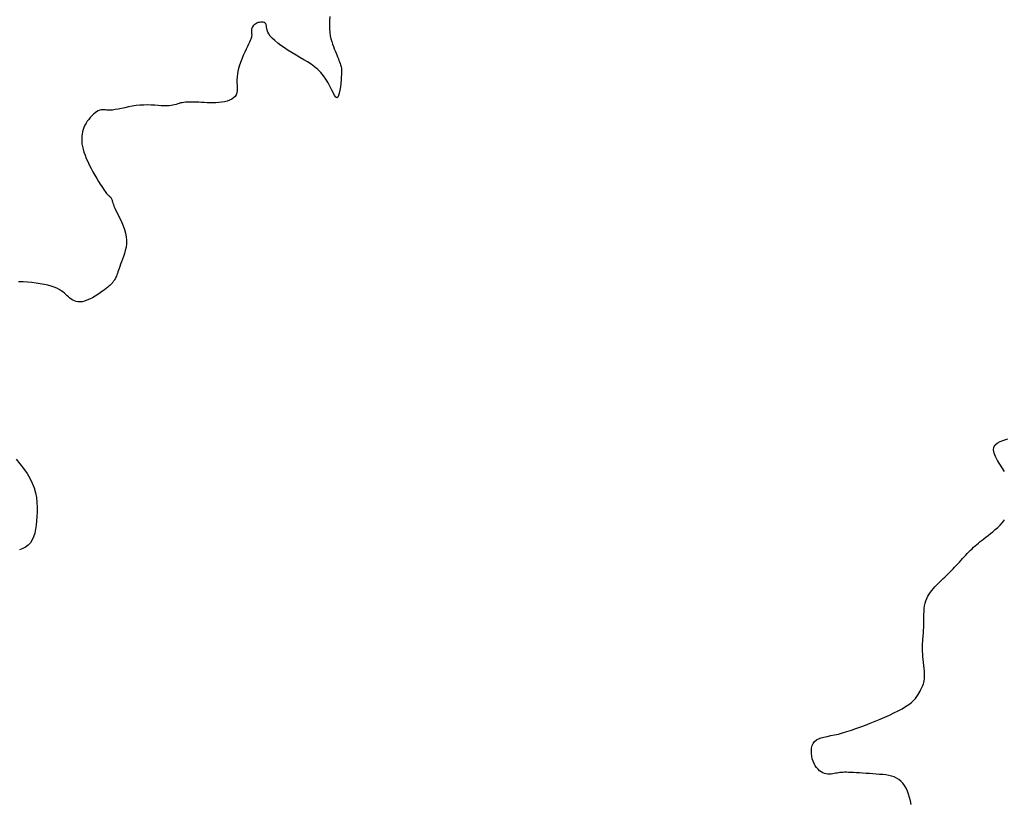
# Model space of a CAD drawing. Header units: millimetres. Extents: x 32690613 to 32693367, y 5343692 to 5344708.
# Tile 78 of 256: x 32692433 to 32692458, y 5343754 to 5343774. Entities that reach past the tile are written whole.
import ezdxf

# ---------------------------------------------------------------- set-up
doc = ezdxf.new("R2010")
doc.units = ezdxf.units.MM
doc.header["$LTSCALE"] = 20
doc.layers.add('02-DGM_HL_493.00', color=102, linetype='Continuous')
doc.layers.add('02-DGM_HL_493.50', color=112, linetype='Continuous')

msp = doc.modelspace()

# ---------------------------------------------------------------- linework, layer by layer
at = {"layer": '02-DGM_HL_493.00', "elevation": 493, "flags": 128}
for points in [[(32692457.902, 5343762.253), (32692457.843, 5343762.342), (32692457.784, 5343762.437), (32692457.728, 5343762.533), (32692457.681, 5343762.627), (32692457.647, 5343762.716), (32692457.631, 5343762.798), (32692457.637, 5343762.868), (32692457.668, 5343762.924), (32692457.722, 5343762.97), (32692457.796, 5343763.009), (32692457.887, 5343763.044), (32692457.991, 5343763.08)], [(32692455.539, 5343753.81), (32692455.522, 5343753.902), (32692455.5, 5343753.99), (32692455.475, 5343754.074), (32692455.445, 5343754.152), (32692455.411, 5343754.225), (32692455.372, 5343754.291), (32692455.329, 5343754.35), (32692455.282, 5343754.402), (32692455.229, 5343754.445), (32692455.171, 5343754.481), (32692455.109, 5343754.509), (32692455.042, 5343754.53), (32692454.972, 5343754.547), (32692454.897, 5343754.559), (32692454.819, 5343754.568), (32692454.739, 5343754.575), (32692454.655, 5343754.581), (32692454.57, 5343754.587), (32692454.483, 5343754.594), (32692454.396, 5343754.6), (32692454.311, 5343754.605), (32692454.229, 5343754.611), (32692454.151, 5343754.616), (32692454.078, 5343754.62), (32692454.012, 5343754.623), (32692453.953, 5343754.625), (32692453.9, 5343754.626), (32692453.854, 5343754.626), (32692453.812, 5343754.625), (32692453.773, 5343754.623), (32692453.736, 5343754.62), (32692453.7, 5343754.615), (32692453.665, 5343754.609), (32692453.628, 5343754.602), (32692453.59, 5343754.595), (32692453.551, 5343754.588), (32692453.511, 5343754.582), (32692453.47, 5343754.58), (32692453.429, 5343754.581), (32692453.387, 5343754.586), (32692453.345, 5343754.597), (32692453.303, 5343754.614), (32692453.261, 5343754.638), (32692453.22, 5343754.667), (32692453.181, 5343754.703), (32692453.145, 5343754.745), (32692453.111, 5343754.793), (32692453.081, 5343754.846), (32692453.055, 5343754.905), (32692453.035, 5343754.969), (32692453.02, 5343755.037), (32692453.011, 5343755.106), (32692453.01, 5343755.174), (32692453.017, 5343755.241), (32692453.032, 5343755.303), (32692453.057, 5343755.359), (32692453.091, 5343755.407), (32692453.137, 5343755.446), (32692453.192, 5343755.476), (32692453.257, 5343755.5), (32692453.33, 5343755.521), (32692453.411, 5343755.538), (32692453.5, 5343755.556), (32692453.595, 5343755.575), (32692453.695, 5343755.597), (32692453.801, 5343755.625), (32692453.911, 5343755.657), (32692454.025, 5343755.694), (32692454.142, 5343755.734), (32692454.261, 5343755.778), (32692454.382, 5343755.824), (32692454.505, 5343755.873), (32692454.628, 5343755.923), (32692454.751, 5343755.974), (32692454.872, 5343756.026), (32692454.99, 5343756.079), (32692455.103, 5343756.132), (32692455.211, 5343756.185), (32692455.31, 5343756.239), (32692455.4, 5343756.292), (32692455.479, 5343756.345), (32692455.546, 5343756.398), (32692455.602, 5343756.45), (32692455.648, 5343756.5), (32692455.686, 5343756.549), (32692455.718, 5343756.597), (32692455.744, 5343756.642), (32692455.766, 5343756.684), (32692455.786, 5343756.724), (32692455.805, 5343756.761), (32692455.823, 5343756.796), (32692455.839, 5343756.831), (32692455.853, 5343756.868), (32692455.864, 5343756.906), (32692455.873, 5343756.949), (32692455.879, 5343756.998), (32692455.882, 5343757.053), (32692455.881, 5343757.117), (32692455.877, 5343757.186), (32692455.871, 5343757.261), (32692455.863, 5343757.337), (32692455.855, 5343757.414), (32692455.846, 5343757.489), (32692455.839, 5343757.561), (32692455.832, 5343757.627), (32692455.828, 5343757.685), (32692455.825, 5343757.737), (32692455.824, 5343757.784), (32692455.825, 5343757.826), (32692455.827, 5343757.865), (32692455.829, 5343757.902), (32692455.833, 5343757.938), (32692455.836, 5343757.974), (32692455.84, 5343758.012), (32692455.844, 5343758.051), (32692455.848, 5343758.092), (32692455.851, 5343758.137), (32692455.854, 5343758.184), (32692455.857, 5343758.235), (32692455.858, 5343758.291), (32692455.859, 5343758.351), (32692455.86, 5343758.416), (32692455.86, 5343758.484), (32692455.86, 5343758.556), (32692455.862, 5343758.629), (32692455.866, 5343758.703), (32692455.872, 5343758.775), (32692455.882, 5343758.846), (32692455.896, 5343758.913), (32692455.915, 5343758.976), (32692455.938, 5343759.035), (32692455.965, 5343759.09), (32692455.996, 5343759.142), (32692456.029, 5343759.191), (32692456.065, 5343759.238), (32692456.103, 5343759.283), (32692456.143, 5343759.327), (32692456.183, 5343759.37), (32692456.224, 5343759.412), (32692456.266, 5343759.454), (32692456.309, 5343759.495), (32692456.351, 5343759.536), (32692456.394, 5343759.576), (32692456.436, 5343759.617), (32692456.478, 5343759.659), (32692456.52, 5343759.7), (32692456.561, 5343759.742), (32692456.602, 5343759.785), (32692456.643, 5343759.827), (32692456.683, 5343759.87), (32692456.724, 5343759.913), (32692456.764, 5343759.957), (32692456.804, 5343760), (32692456.844, 5343760.043), (32692456.884, 5343760.086), (32692456.924, 5343760.129), (32692456.964, 5343760.171), (32692457.004, 5343760.212), (32692457.044, 5343760.253), (32692457.084, 5343760.292), (32692457.124, 5343760.33), (32692457.165, 5343760.367), (32692457.206, 5343760.403), (32692457.248, 5343760.438), (32692457.291, 5343760.474), (32692457.337, 5343760.51), (32692457.385, 5343760.548), (32692457.436, 5343760.588), (32692457.491, 5343760.63), (32692457.549, 5343760.676), (32692457.61, 5343760.725), (32692457.673, 5343760.777), (32692457.735, 5343760.833), (32692457.795, 5343760.893), (32692457.853, 5343760.957), (32692457.906, 5343761.026)]]:
    msp.add_lwpolyline(points, dxfattribs=at)
at = {"layer": '02-DGM_HL_493.50', "elevation": 493.5, "flags": 128}
for points in [[(32692440.801, 5343773.781), (32692440.799, 5343773.671), (32692440.798, 5343773.566), (32692440.799, 5343773.469), (32692440.805, 5343773.379), (32692440.817, 5343773.296), (32692440.833, 5343773.22), (32692440.852, 5343773.15), (32692440.873, 5343773.085), (32692440.896, 5343773.024), (32692440.919, 5343772.966), (32692440.942, 5343772.911), (32692440.964, 5343772.858), (32692440.984, 5343772.808), (32692441.003, 5343772.759), (32692441.021, 5343772.714), (32692441.037, 5343772.671), (32692441.051, 5343772.631), (32692441.064, 5343772.595), (32692441.075, 5343772.562), (32692441.084, 5343772.533), (32692441.092, 5343772.505), (32692441.097, 5343772.477), (32692441.101, 5343772.446), (32692441.103, 5343772.41), (32692441.102, 5343772.367), (32692441.1, 5343772.314), (32692441.096, 5343772.25), (32692441.09, 5343772.174), (32692441.082, 5343772.089), (32692441.072, 5343772.002), (32692441.059, 5343771.918), (32692441.044, 5343771.842), (32692441.026, 5343771.781), (32692441.006, 5343771.74), (32692440.983, 5343771.724), (32692440.957, 5343771.738), (32692440.927, 5343771.778), (32692440.894, 5343771.839), (32692440.855, 5343771.916), (32692440.812, 5343772.004), (32692440.763, 5343772.098), (32692440.707, 5343772.193), (32692440.645, 5343772.283), (32692440.576, 5343772.366), (32692440.499, 5343772.44), (32692440.417, 5343772.508), (32692440.331, 5343772.572), (32692440.239, 5343772.631), (32692440.145, 5343772.689), (32692440.048, 5343772.746), (32692439.949, 5343772.804), (32692439.85, 5343772.864), (32692439.752, 5343772.925), (32692439.656, 5343772.987), (32692439.566, 5343773.049), (32692439.483, 5343773.111), (32692439.408, 5343773.172), (32692439.345, 5343773.23), (32692439.294, 5343773.287), (32692439.257, 5343773.34), (32692439.232, 5343773.39), (32692439.216, 5343773.436), (32692439.207, 5343773.478), (32692439.202, 5343773.516), (32692439.198, 5343773.549), (32692439.192, 5343773.577), (32692439.182, 5343773.6), (32692439.165, 5343773.618), (32692439.142, 5343773.63), (32692439.115, 5343773.638), (32692439.085, 5343773.641), (32692439.053, 5343773.64), (32692439.02, 5343773.635), (32692438.988, 5343773.627), (32692438.957, 5343773.615), (32692438.929, 5343773.601), (32692438.905, 5343773.584), (32692438.883, 5343773.565), (32692438.864, 5343773.545), (32692438.849, 5343773.524), (32692438.837, 5343773.502), (32692438.827, 5343773.48), (32692438.821, 5343773.459), (32692438.817, 5343773.438), (32692438.816, 5343773.418), (32692438.817, 5343773.399), (32692438.819, 5343773.38), (32692438.821, 5343773.361), (32692438.823, 5343773.342), (32692438.825, 5343773.323), (32692438.825, 5343773.304), (32692438.823, 5343773.284), (32692438.819, 5343773.263), (32692438.812, 5343773.238), (32692438.802, 5343773.209), (32692438.788, 5343773.175), (32692438.77, 5343773.134), (32692438.747, 5343773.085), (32692438.719, 5343773.026), (32692438.686, 5343772.957), (32692438.65, 5343772.88), (32692438.612, 5343772.796), (32692438.575, 5343772.706), (32692438.539, 5343772.614), (32692438.507, 5343772.521), (32692438.481, 5343772.429), (32692438.463, 5343772.339), (32692438.453, 5343772.254), (32692438.45, 5343772.174), (32692438.452, 5343772.099), (32692438.455, 5343772.029), (32692438.457, 5343771.964), (32692438.455, 5343771.905), (32692438.447, 5343771.85), (32692438.43, 5343771.802), (32692438.402, 5343771.759), (32692438.364, 5343771.722), (32692438.317, 5343771.69), (32692438.262, 5343771.663), (32692438.201, 5343771.641), (32692438.134, 5343771.624), (32692438.064, 5343771.61), (32692437.992, 5343771.601), (32692437.917, 5343771.596), (32692437.843, 5343771.594), (32692437.768, 5343771.594), (32692437.694, 5343771.596), (32692437.622, 5343771.6), (32692437.551, 5343771.604), (32692437.483, 5343771.608), (32692437.419, 5343771.612), (32692437.358, 5343771.615), (32692437.301, 5343771.616), (32692437.248, 5343771.615), (32692437.197, 5343771.614), (32692437.15, 5343771.611), (32692437.105, 5343771.606), (32692437.063, 5343771.599), (32692437.024, 5343771.591), (32692436.986, 5343771.58), (32692436.949, 5343771.569), (32692436.911, 5343771.557), (32692436.872, 5343771.546), (32692436.829, 5343771.536), (32692436.783, 5343771.527), (32692436.731, 5343771.521), (32692436.672, 5343771.518), (32692436.606, 5343771.519), (32692436.532, 5343771.523), (32692436.453, 5343771.528), (32692436.368, 5343771.534), (32692436.278, 5343771.538), (32692436.185, 5343771.541), (32692436.09, 5343771.54), (32692435.993, 5343771.535), (32692435.895, 5343771.524), (32692435.797, 5343771.509), (32692435.702, 5343771.491), (32692435.609, 5343771.472), (32692435.521, 5343771.453), (32692435.439, 5343771.436), (32692435.363, 5343771.422), (32692435.296, 5343771.412), (32692435.239, 5343771.408), (32692435.189, 5343771.409), (32692435.146, 5343771.412), (32692435.108, 5343771.417), (32692435.073, 5343771.42), (32692435.04, 5343771.421), (32692435.007, 5343771.418), (32692434.972, 5343771.409), (32692434.935, 5343771.392), (32692434.895, 5343771.369), (32692434.854, 5343771.339), (32692434.812, 5343771.304), (32692434.771, 5343771.265), (32692434.731, 5343771.222), (32692434.693, 5343771.176), (32692434.657, 5343771.128), (32692434.625, 5343771.078), (32692434.597, 5343771.027), (32692434.573, 5343770.974), (32692434.552, 5343770.92), (32692434.536, 5343770.864), (32692434.524, 5343770.807), (32692434.517, 5343770.747), (32692434.515, 5343770.685), (32692434.517, 5343770.622), (32692434.523, 5343770.556), (32692434.535, 5343770.488), (32692434.552, 5343770.417), (32692434.573, 5343770.344), (32692434.6, 5343770.267), (32692434.631, 5343770.188), (32692434.667, 5343770.105), (32692434.709, 5343770.02), (32692434.754, 5343769.932), (32692434.801, 5343769.845), (32692434.85, 5343769.76), (32692434.898, 5343769.678), (32692434.944, 5343769.602), (32692434.987, 5343769.532), (32692435.025, 5343769.472), (32692435.058, 5343769.422), (32692435.086, 5343769.38), (32692435.109, 5343769.347), (32692435.128, 5343769.321), (32692435.145, 5343769.3), (32692435.16, 5343769.283), (32692435.173, 5343769.269), (32692435.186, 5343769.257), (32692435.2, 5343769.245), (32692435.213, 5343769.233), (32692435.226, 5343769.221), (32692435.238, 5343769.208), (32692435.25, 5343769.195), (32692435.261, 5343769.181), (32692435.27, 5343769.165), (32692435.279, 5343769.148), (32692435.286, 5343769.129), (32692435.292, 5343769.108), (32692435.299, 5343769.082), (32692435.307, 5343769.053), (32692435.319, 5343769.018), (32692435.334, 5343768.976), (32692435.354, 5343768.927), (32692435.38, 5343768.87), (32692435.413, 5343768.804), (32692435.451, 5343768.731), (32692435.491, 5343768.651), (32692435.532, 5343768.566), (32692435.57, 5343768.477), (32692435.603, 5343768.386), (32692435.63, 5343768.294), (32692435.647, 5343768.202), (32692435.654, 5343768.112), (32692435.65, 5343768.024), (32692435.639, 5343767.938), (32692435.621, 5343767.855), (32692435.599, 5343767.776), (32692435.574, 5343767.701), (32692435.549, 5343767.63), (32692435.524, 5343767.564), (32692435.502, 5343767.503), (32692435.482, 5343767.447), (32692435.465, 5343767.396), (32692435.449, 5343767.35), (32692435.435, 5343767.308), (32692435.422, 5343767.269), (32692435.409, 5343767.235), (32692435.397, 5343767.204), (32692435.385, 5343767.177), (32692435.374, 5343767.152), (32692435.362, 5343767.13), (32692435.35, 5343767.11), (32692435.338, 5343767.091), (32692435.325, 5343767.073), (32692435.313, 5343767.057), (32692435.299, 5343767.041), (32692435.286, 5343767.024), (32692435.271, 5343767.007), (32692435.253, 5343766.989), (32692435.232, 5343766.969), (32692435.207, 5343766.947), (32692435.177, 5343766.922), (32692435.14, 5343766.892), (32692435.096, 5343766.859), (32692435.044, 5343766.821), (32692434.985, 5343766.78), (32692434.922, 5343766.738), (32692434.855, 5343766.696), (32692434.786, 5343766.656), (32692434.717, 5343766.62), (32692434.65, 5343766.59), (32692434.586, 5343766.568), (32692434.526, 5343766.554), (32692434.471, 5343766.549), (32692434.421, 5343766.552), (32692434.374, 5343766.561), (32692434.33, 5343766.575), (32692434.289, 5343766.595), (32692434.251, 5343766.619), (32692434.216, 5343766.645), (32692434.182, 5343766.674), (32692434.149, 5343766.705), (32692434.115, 5343766.736), (32692434.079, 5343766.768), (32692434.039, 5343766.801), (32692433.994, 5343766.833), (32692433.943, 5343766.864), (32692433.884, 5343766.894), (32692433.816, 5343766.921), (32692433.739, 5343766.947), (32692433.654, 5343766.971), (32692433.563, 5343766.992), (32692433.465, 5343767.01), (32692433.363, 5343767.026), (32692433.255, 5343767.038), (32692433.144, 5343767.048), (32692433.03, 5343767.054), (32692432.913, 5343767.056)], [(32692432.855, 5343762.567), (32692432.951, 5343762.445), (32692433.044, 5343762.324), (32692433.13, 5343762.202), (32692433.205, 5343762.08), (32692433.264, 5343761.957), (32692433.31, 5343761.834), (32692433.344, 5343761.712), (32692433.366, 5343761.589), (32692433.38, 5343761.468), (32692433.386, 5343761.348), (32692433.386, 5343761.23), (32692433.381, 5343761.114), (32692433.374, 5343761.001), (32692433.363, 5343760.891), (32692433.347, 5343760.786), (32692433.325, 5343760.688), (32692433.296, 5343760.597), (32692433.26, 5343760.515), (32692433.215, 5343760.443), (32692433.16, 5343760.383), (32692433.094, 5343760.334), (32692433.02, 5343760.296), (32692432.94, 5343760.267)]]:
    msp.add_lwpolyline(points, dxfattribs=at)

doc.saveas('drawing.dxf')
